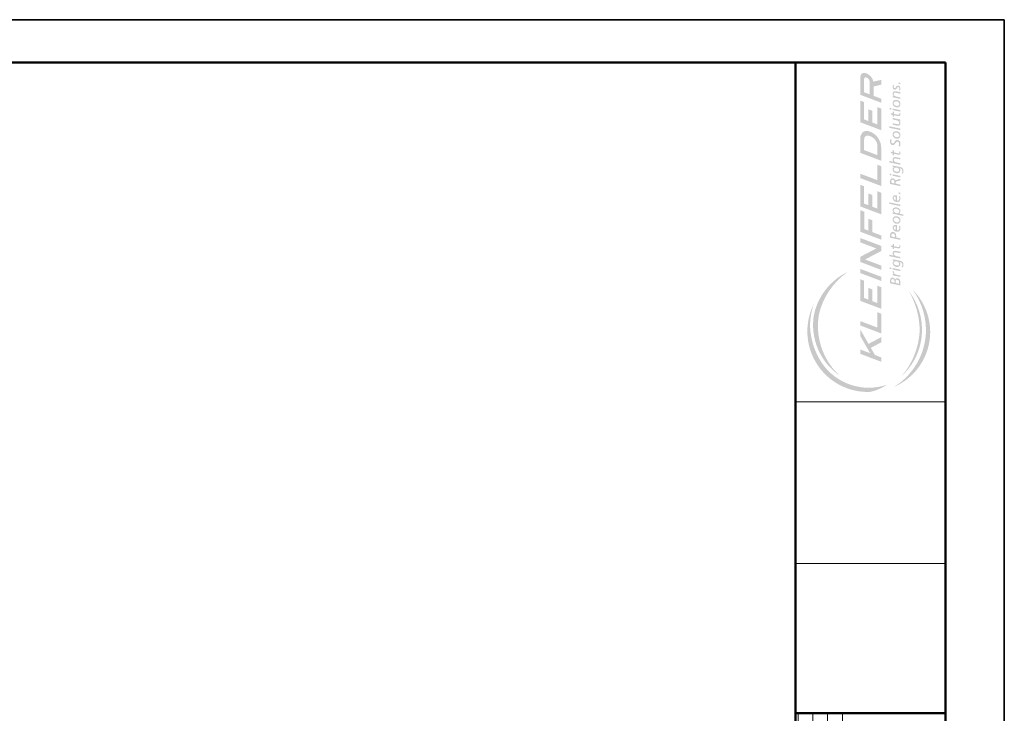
# Paper-space layout 'DETAILS' of a CAD drawing. Header units: feet. Extents: x -0.4 to 48.6, y -25.2 to 23.8.
# Tile 6 of 8: x 24.1 to 35.6, y -9.3 to -1.2. Entities that reach past the tile are written whole.
import ezdxf

# ---------------------------------------------------------------- set-up
doc = ezdxf.new("R2010")
doc.units = ezdxf.units.FT
doc.header["$MEASUREMENT"] = 0
for name, color, linetype, lineweight in [('A-DETL-THIN', 151, 'Continuous', 9), ('G-ANNO-TTLB', 51, 'Continuous', 35), ('G-ANNO-TTLB-WIDE', 5, 'Continuous', 50)]:
    doc.layers.add(name, color=color, linetype=linetype, lineweight=lineweight)

# ---------------------------------------------------------------- blocks, each defined once
blk = doc.blocks.new('*U90')
at = {"true_color": 0x898f4b}
h = blk.add_hatch(color=65, dxfattribs=at)
edge = h.paths.add_edge_path()
edge.add_arc((0.7327669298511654, 0.758181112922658), 0.7086654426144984, 63.08993059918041, 121.3352846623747)
edge.add_arc((0.7253852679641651, 0.7609246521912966), 0.7025002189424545, 120.9374165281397, 182.3515962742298)
edge.add_arc((0.5453490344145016, 0.8374503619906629), 0.5323997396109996, 191.4129201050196, 214.5261812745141)
edge.add_arc((0.7379968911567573, 0.7474485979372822), 0.6658430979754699, 124.72794054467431, 198.5433892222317, ccw=False)
edge.add_arc((0.825083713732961, 0.5968062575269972), 0.8393834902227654, 92.137512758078, 123.7555899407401, ccw=False)
edge.add_arc((0.7923037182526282, 0.6630721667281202), 0.7725349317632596, 70.23844341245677, 89.89077686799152, ccw=False)
at = {"true_color": 0x004153}
h = blk.add_hatch(color=148, dxfattribs=at)
edge = h.paths.add_edge_path()
edge.add_arc((0.8065217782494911, 0.6822840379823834), 0.7174812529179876, 80.67444468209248, 146.0557905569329, ccw=False)
edge.add_arc((0.7769958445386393, 0.6814539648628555), 0.7236662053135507, 25.11431664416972, 78.3776795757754, ccw=False)
edge.add_arc((0.7401138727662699, 0.5137299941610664), 0.8393740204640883, 34.4536144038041, 76.96405903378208)
edge.add_arc((0.7960293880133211, 0.5476099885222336), 0.7951351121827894, 80.34066247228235, 127.7724738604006)
edge.add_arc((0.7121138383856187, 0.6559006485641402), 0.6581362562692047, 127.7724738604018, 139.5470239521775)
h = blk.add_hatch(color=256)
h.paths.add_polyline_path([(0.7543555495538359, 0.8462156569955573), (0.6773776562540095, 0.8462156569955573), (0.4764252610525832, 0.7308018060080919), (0.5201175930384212, 0.8462156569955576), (0.4690350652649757, 0.8462156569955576), (0.376410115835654, 0.6015456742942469), (0.4274926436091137, 0.6015456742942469), (0.4550381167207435, 0.6743073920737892), (0.5395935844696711, 0.7228704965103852), (0.6040388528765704, 0.6015456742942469), (0.664966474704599, 0.6015456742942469), (0.5862787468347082, 0.7496833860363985)])
h.paths.add_polyline_path([(0.8528745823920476, 0.8462156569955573), (0.801452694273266, 0.8462156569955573), (0.7088277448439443, 0.6015456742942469), (0.9402690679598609, 0.6015456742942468), (0.9571934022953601, 0.6451364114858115), (0.7767518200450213, 0.6451364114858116)])
h.paths.add_polyline_path([(1.343383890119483, 0.8462156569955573), (1.089988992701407, 0.8462156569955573), (0.9973640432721, 0.6015456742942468), (1.250758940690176, 0.6015456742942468), (1.267437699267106, 0.6456028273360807), (1.064362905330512, 0.6456028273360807), (1.087486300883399, 0.7066835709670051), (1.224992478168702, 0.7066835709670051), (1.241721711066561, 0.7508740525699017), (1.104215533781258, 0.7508740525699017), (1.123404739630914, 0.801562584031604), (1.326479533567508, 0.801562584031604)])
h.paths.add_polyline_path([(1.46460958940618, 0.8462156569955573), (1.415814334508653, 0.8462156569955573), (1.323189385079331, 0.6015456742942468), (1.371984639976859, 0.6015456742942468)])
h.paths.add_polyline_path([(1.606135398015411, 0.8462156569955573), (1.545807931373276, 0.8462156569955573), (1.453182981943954, 0.6015456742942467), (1.503757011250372, 0.6015456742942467), (1.575015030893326, 0.789774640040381), (1.674040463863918, 0.6015456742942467), (1.734009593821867, 0.6015456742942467), (1.826634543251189, 0.8462156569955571), (1.775552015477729, 0.8462156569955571), (1.704656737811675, 0.6589448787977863)])
h.paths.add_polyline_path([(2.051897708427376, 0.7507284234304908), (1.913136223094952, 0.750728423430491), (1.932206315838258, 0.8011023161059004), (2.135773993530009, 0.8011023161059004), (2.152852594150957, 0.8462156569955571), (1.899827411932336, 0.8462156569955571), (1.807202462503, 0.6015456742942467), (1.856659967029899, 0.6015456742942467), (1.896435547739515, 0.7066133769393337), (2.035197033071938, 0.7066133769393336)])
h.paths.add_polyline_path([(2.348328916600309, 0.7508740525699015), (2.210822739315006, 0.7508740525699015), (2.230011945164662, 0.8015625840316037), (2.433086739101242, 0.8015625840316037), (2.449991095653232, 0.8462156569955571), (2.196596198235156, 0.8462156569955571), (2.103971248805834, 0.6015456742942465), (2.35736614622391, 0.6015456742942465), (2.374044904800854, 0.6456028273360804), (2.170970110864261, 0.6456028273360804), (2.194093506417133, 0.7066835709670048), (2.331599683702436, 0.7066835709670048)])
h.paths.add_polyline_path([(2.580094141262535, 0.8462156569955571), (2.528672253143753, 0.8462156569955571), (2.436047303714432, 0.6015456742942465), (2.667488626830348, 0.6015456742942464), (2.684412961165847, 0.6451364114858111), (2.503971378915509, 0.6451364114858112)])
h.paths.add_polyline_path([(2.997064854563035, 0.8462156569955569), (2.824667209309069, 0.8462156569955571), (2.732042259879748, 0.6015456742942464), (2.887925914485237, 0.6015456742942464, 0.1243377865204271), (2.973790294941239, 0.6240483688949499, 0.2220233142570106), (3.078628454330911, 0.7503975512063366, 0.2343299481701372), (3.06737282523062, 0.8172693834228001, 0.1926023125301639)])
h.paths.add_polyline_path([(2.984402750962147, 0.8011944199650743, -0.3044787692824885), (3.024601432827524, 0.7745099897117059, -0.1811728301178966), (3.025244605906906, 0.7458965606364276, -0.2287647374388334), (2.95192221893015, 0.6565197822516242, -0.1193071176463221), (2.907171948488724, 0.646566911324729), (2.797881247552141, 0.646566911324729), (2.856418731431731, 0.8011944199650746)], flags=16)
h.paths.add_polyline_path([(3.436256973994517, 0.8462156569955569), (3.182862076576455, 0.8462156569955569), (3.090237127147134, 0.6015456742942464), (3.343632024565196, 0.6015456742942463), (3.36031078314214, 0.6456028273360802), (3.157235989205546, 0.6456028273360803), (3.180359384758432, 0.7066835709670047), (3.317865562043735, 0.7066835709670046), (3.334594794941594, 0.7508740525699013), (3.197088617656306, 0.7508740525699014), (3.216277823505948, 0.8015625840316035), (3.419352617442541, 0.8015625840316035)])
h.paths.add_polyline_path([(3.717262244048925, 0.8462156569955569), (3.504965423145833, 0.8462156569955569), (3.412340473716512, 0.6015456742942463), (3.459229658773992, 0.6015456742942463), (3.493316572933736, 0.6915866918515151), (3.602352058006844, 0.6915866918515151), (3.623924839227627, 0.6015456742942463), (3.680014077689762, 0.6015456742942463), (3.659365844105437, 0.6937433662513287, 0.2610453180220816), (3.754286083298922, 0.7716916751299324, 0.1294437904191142), (3.761948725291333, 0.809908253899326, 0.3157426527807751)])
h.paths.add_polyline_path([(3.535481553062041, 0.80296602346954), (3.685253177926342, 0.803117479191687, -0.2769978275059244), (3.707750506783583, 0.7911017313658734, -0.1536981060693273), (3.70740040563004, 0.7747852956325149, -0.299825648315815), (3.65505128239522, 0.7359525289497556), (3.510112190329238, 0.7359525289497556)], flags=16)
h = blk.add_hatch(color=256)
h.paths.add_polyline_path([(1.352175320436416, 0.3971182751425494, 0.2072594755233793), (1.355937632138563, 0.4189307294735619, 0.2735960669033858), (1.33787854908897, 0.4403671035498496, 0.1000206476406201), (1.353304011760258, 0.4460082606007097, 0.2708261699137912), (1.36082863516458, 0.4806073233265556, 0.2622444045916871), (1.334501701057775, 0.4969237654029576), (1.29565159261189, 0.4969237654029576), (1.270409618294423, 0.3779547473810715), (1.319378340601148, 0.3779547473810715, 0.2258733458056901)])
h.paths.add_polyline_path([(1.290835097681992, 0.3918531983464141), (1.299378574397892, 0.4321198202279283), (1.317938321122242, 0.4321198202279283, -0.356757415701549), (1.337502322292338, 0.4219393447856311, -0.2440245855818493), (1.336373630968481, 0.406520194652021, -0.2630844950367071), (1.312294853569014, 0.3918531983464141)], flags=16)
h.paths.add_polyline_path([(1.30224552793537, 0.4456321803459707), (1.310205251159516, 0.4831474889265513), (1.327344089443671, 0.4831474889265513, -0.3573305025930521), (1.34577939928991, 0.4697010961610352, -0.2692466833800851), (1.33975970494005, 0.4527776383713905, -0.1533923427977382), (1.321324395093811, 0.4456321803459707)], flags=16)
h.paths.add_polyline_path([(1.4192721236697, 0.4519140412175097, -0.1925037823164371), (1.434998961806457, 0.4520830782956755), (1.438550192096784, 0.465663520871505), (1.423668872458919, 0.4656635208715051, 0.2203784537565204), (1.403274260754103, 0.4523710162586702), (1.406094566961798, 0.4656635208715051), (1.389294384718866, 0.4656635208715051), (1.370684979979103, 0.3779547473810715), (1.387485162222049, 0.3779547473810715), (1.398167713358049, 0.4283031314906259, -0.1988702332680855)])
h.paths.add_polyline_path([(1.482081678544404, 0.5005481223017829), (1.464605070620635, 0.5005481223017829), (1.460721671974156, 0.4822451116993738), (1.478198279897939, 0.4822451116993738)])
h.paths.add_polyline_path([(1.474680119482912, 0.465663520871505), (1.457203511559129, 0.465663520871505), (1.43859410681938, 0.3779547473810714), (1.456070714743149, 0.3779547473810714)])
h.paths.add_polyline_path([(1.57782273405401, 0.465663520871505), (1.562063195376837, 0.465663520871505), (1.559023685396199, 0.4513378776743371, 0.2551080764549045), (1.54129586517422, 0.4660739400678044, 0.3660787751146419), (1.493438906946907, 0.4420707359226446, 0.2099169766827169), (1.490902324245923, 0.3962618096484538, 0.2334560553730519), (1.514915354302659, 0.3785129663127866, 0.2604577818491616), (1.545494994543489, 0.3875752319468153, -0.1558238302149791), (1.537744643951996, 0.3654971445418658, -0.1557694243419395), (1.520664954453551, 0.3541716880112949, -0.2188340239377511), (1.487012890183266, 0.3619473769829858), (1.482785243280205, 0.347072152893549, 0.2097730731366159), (1.536222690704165, 0.3452127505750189, 0.2563450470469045), (1.558544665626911, 0.374118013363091)])
h.paths.add_polyline_path([(1.518804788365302, 0.4495083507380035, -0.2888002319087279), (1.541803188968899, 0.4528890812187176, -0.269133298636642), (1.554147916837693, 0.4341260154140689, -0.1342786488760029), (1.550089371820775, 0.4091085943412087, -0.2991512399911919), (1.527090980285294, 0.3911907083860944, -0.4182144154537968), (1.505276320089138, 0.4062349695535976, -0.2461307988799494)], flags=16)
h.paths.add_polyline_path([(1.634296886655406, 0.4520283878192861, -0.3356401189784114), (1.655176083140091, 0.4497087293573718, -0.2740590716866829), (1.660418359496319, 0.434326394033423), (1.648750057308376, 0.3779547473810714), (1.665061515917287, 0.3779547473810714), (1.67701340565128, 0.4342857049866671, 0.2532426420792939), (1.667689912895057, 0.4612032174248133, 0.1968354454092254), (1.640971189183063, 0.4671194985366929, 0.2246420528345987), (1.620816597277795, 0.4551965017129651), (1.631559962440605, 0.505659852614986), (1.614083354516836, 0.505659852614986), (1.58689565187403, 0.3779547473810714), (1.604372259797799, 0.3779547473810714), (1.613918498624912, 0.422794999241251, -0.2165910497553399)])
h.paths.add_polyline_path([(1.75783507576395, 0.465663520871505), (1.733978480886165, 0.465663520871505), (1.739384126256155, 0.4911410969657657), (1.721839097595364, 0.4844424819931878), (1.717854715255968, 0.465663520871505), (1.698586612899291, 0.465663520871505), (1.695646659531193, 0.4518071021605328), (1.714914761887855, 0.4518071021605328), (1.704420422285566, 0.3995519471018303, 0.317158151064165), (1.713408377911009, 0.379393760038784, 0.1501457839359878), (1.739225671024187, 0.3779547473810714), (1.742294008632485, 0.3924162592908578, -0.147667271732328), (1.728120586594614, 0.3881836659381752, -0.4376714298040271), (1.7195258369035, 0.3975461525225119), (1.731038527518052, 0.4518071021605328), (1.754895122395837, 0.4518071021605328)])
h.paths.add_polyline_path([(1.832816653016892, 0.4262003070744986), (1.85458423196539, 0.4262003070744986, 0.31503135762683), (1.894983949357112, 0.4501429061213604, 0.2254037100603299), (1.893387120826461, 0.4835029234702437, 0.2253625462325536), (1.867846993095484, 0.4969237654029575), (1.830345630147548, 0.4969237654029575), (1.805103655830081, 0.3779547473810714), (1.822580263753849, 0.3779547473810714)])
h.paths.add_polyline_path([(1.835898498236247, 0.4407254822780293), (1.844684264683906, 0.4821340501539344), (1.85985375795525, 0.4821340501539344, -0.2733875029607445), (1.87805758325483, 0.4732874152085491, -0.2366219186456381), (1.875662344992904, 0.4507813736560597, -0.2209091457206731), (1.85170994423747, 0.4407254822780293)], flags=16)
h.paths.add_polyline_path([(1.95715242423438, 0.4657810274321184, 0.159717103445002), (1.927451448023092, 0.461790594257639, 0.2395731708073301), (1.901103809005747, 0.4257170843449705, 0.2424342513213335), (1.91020572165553, 0.3859723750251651, 0.1883432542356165), (1.938309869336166, 0.3763953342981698, 0.06790470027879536), (1.965136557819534, 0.379906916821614), (1.968010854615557, 0.3949109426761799, -0.05841899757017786), (1.950286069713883, 0.3894839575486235, -0.1745438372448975), (1.923778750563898, 0.3947513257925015, -0.1545963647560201), (1.916752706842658, 0.4087976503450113), (1.917391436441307, 0.4175766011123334), (1.978709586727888, 0.4175766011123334), (1.979987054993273, 0.4234824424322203, 0.1221878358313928), (1.977272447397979, 0.4496596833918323, 0.2601306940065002)])
h.paths.add_polyline_path([(1.952840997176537, 0.4538097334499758, -0.1820850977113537), (1.962421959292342, 0.4451903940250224, -0.1490696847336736), (1.963060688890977, 0.4303459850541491), (1.919467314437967, 0.4303459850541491, -0.2530261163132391), (1.936393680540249, 0.451734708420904, -0.1679336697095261)], flags=16)
h.paths.add_polyline_path([(2.081169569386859, 0.4196481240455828, 0.1803767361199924), (2.074511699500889, 0.4541338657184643, 0.2284414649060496), (2.038438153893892, 0.4668391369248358, 0.2313523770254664), (2.002727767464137, 0.4469947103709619, 0.1778223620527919), (1.994133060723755, 0.415171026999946, 0.2300847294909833), (2.004422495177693, 0.386372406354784, 0.2264102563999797), (2.038196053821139, 0.3765711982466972, 0.2442284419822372), (2.069911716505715, 0.3924225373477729, 0.1638981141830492)])
h.paths.add_polyline_path([(2.044853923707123, 0.39157552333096, -0.2354343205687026), (2.021611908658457, 0.3914545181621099, -0.2824546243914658), (2.010717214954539, 0.4168650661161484, -0.1998573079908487), (2.025243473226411, 0.4483257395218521, -0.1945319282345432), (2.042432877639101, 0.4548598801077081, -0.3085397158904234), (2.062648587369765, 0.4427596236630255, -0.1748650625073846), (2.06434331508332, 0.4173490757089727, -0.1955325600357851)], flags=16)
h.paths.add_polyline_path([(2.113103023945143, 0.3903857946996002, 0.3053112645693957), (2.1549651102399, 0.3779951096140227, 0.2520746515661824), (2.183138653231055, 0.414384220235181, 0.181968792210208), (2.179814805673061, 0.4544122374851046, 0.2598660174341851), (2.149108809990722, 0.4670693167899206, 0.2021821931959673), (2.123467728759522, 0.4523554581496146), (2.126000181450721, 0.4656635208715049), (2.111598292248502, 0.4656635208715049), (2.085731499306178, 0.3435045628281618), (2.103208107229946, 0.3435045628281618)])
h.paths.add_polyline_path([(2.119352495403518, 0.4018853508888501, -0.191300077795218), (2.119510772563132, 0.4281487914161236, -0.1963986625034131), (2.137237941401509, 0.4515643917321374, -0.3859639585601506), (2.162799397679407, 0.4487705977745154, -0.2450867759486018), (2.169210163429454, 0.4234023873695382, -0.1812499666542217), (2.155439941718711, 0.3957150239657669, -0.2753281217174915), (2.134388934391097, 0.3890700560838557, -0.2116633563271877)], flags=16)
h.paths.add_polyline_path([(2.244317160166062, 0.5053447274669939), (2.226840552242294, 0.5053447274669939), (2.200209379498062, 0.3779547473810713), (2.217685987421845, 0.3779547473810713)])
h.paths.add_polyline_path([(2.328521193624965, 0.4234824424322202, 0.1221878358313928), (2.325806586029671, 0.4496596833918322, 0.2601306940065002), (2.305686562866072, 0.4657810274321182, 0.159717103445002), (2.275985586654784, 0.4617905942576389, 0.2395731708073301), (2.249637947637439, 0.4257170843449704, 0.2424342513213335), (2.258739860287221, 0.385972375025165, 0.1883432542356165), (2.286844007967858, 0.3763953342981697, 0.06790470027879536), (2.313670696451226, 0.3799069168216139), (2.316544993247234, 0.3949109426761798, -0.05841899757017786), (2.298820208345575, 0.3894839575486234, -0.1745438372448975), (2.272312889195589, 0.3947513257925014, -0.1545963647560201), (2.265286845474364, 0.4087976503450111), (2.265925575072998, 0.4175766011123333), (2.32724372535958, 0.4175766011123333)])
h.paths.add_polyline_path([(2.268001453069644, 0.430345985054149, -0.2530261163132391), (2.284927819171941, 0.4517347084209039, -0.1679336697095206), (2.301375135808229, 0.4538097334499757, -0.1820850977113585), (2.31095609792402, 0.4451903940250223, -0.1490696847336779), (2.311594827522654, 0.430345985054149)], flags=16)
h.paths.add_polyline_path([(2.361382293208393, 0.3962577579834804), (2.343905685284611, 0.3962577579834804), (2.340022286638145, 0.3779547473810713), (2.357498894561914, 0.3779547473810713)])
h.paths.add_polyline_path([(2.521252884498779, 0.4499154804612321, 0.2257725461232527), (2.526540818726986, 0.4792137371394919, 0.2679844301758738), (2.50184250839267, 0.4969237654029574), (2.460137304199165, 0.4969237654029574), (2.434895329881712, 0.3779547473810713), (2.452371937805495, 0.3779547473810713), (2.463667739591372, 0.4311934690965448), (2.478798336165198, 0.4311934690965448, -0.3802057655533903), (2.491187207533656, 0.4222784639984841), (2.50176307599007, 0.3779547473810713), (2.519590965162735, 0.3779547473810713), (2.505691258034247, 0.4284703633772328, 0.1763522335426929), (2.50010115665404, 0.4346622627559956, 0.168643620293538)])
h.paths.add_polyline_path([(2.466806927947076, 0.4459889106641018), (2.474506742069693, 0.4822792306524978), (2.492849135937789, 0.4822792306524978, -0.2408060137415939), (2.508712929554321, 0.4742300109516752, -0.1624748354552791), (2.508712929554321, 0.4592788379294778, -0.2705967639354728), (2.488316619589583, 0.4459889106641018)], flags=16)
h.paths.add_polyline_path([(2.573313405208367, 0.4656635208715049), (2.555836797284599, 0.4656635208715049), (2.537227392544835, 0.3779547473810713), (2.554704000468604, 0.3779547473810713)])
h.paths.add_polyline_path([(2.580714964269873, 0.5005481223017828), (2.563238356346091, 0.5005481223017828), (2.559354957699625, 0.4822451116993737), (2.576831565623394, 0.4822451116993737)])
h.paths.add_polyline_path([(2.676456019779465, 0.4656635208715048), (2.660696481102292, 0.4656635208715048), (2.657656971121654, 0.4513378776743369, 0.2551080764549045), (2.63992915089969, 0.4660739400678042, 0.3660787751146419), (2.592072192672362, 0.4420707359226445, 0.2099169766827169), (2.589535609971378, 0.3962618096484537, 0.2334560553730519), (2.613548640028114, 0.3785129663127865, 0.2604577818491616), (2.644128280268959, 0.3875752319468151, -0.1558238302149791), (2.636377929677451, 0.3654971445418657, -0.1557694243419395), (2.61929824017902, 0.3541716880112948, -0.2188340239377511), (2.585646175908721, 0.3619473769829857), (2.58141852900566, 0.3470721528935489, 0.2097730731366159), (2.63485597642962, 0.3452127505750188, 0.2563450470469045), (2.657177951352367, 0.3741180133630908)])
h.paths.add_polyline_path([(2.617438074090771, 0.4495083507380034, -0.2888002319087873), (2.640436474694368, 0.4528890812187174, -0.2691332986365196), (2.652781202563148, 0.4341260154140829, -0.1342786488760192), (2.64872265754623, 0.4091085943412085, -0.2991512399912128), (2.625724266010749, 0.3911907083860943, -0.4182144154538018), (2.603909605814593, 0.4062349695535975, -0.2461307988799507)], flags=16)
h.paths.add_polyline_path([(2.732930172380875, 0.4520283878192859, -0.3356401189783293), (2.753809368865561, 0.4497087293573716, -0.2740590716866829), (2.759051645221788, 0.4343263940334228), (2.747383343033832, 0.3779547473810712), (2.763694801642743, 0.3779547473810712), (2.775646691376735, 0.4342857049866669, 0.2532426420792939), (2.766323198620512, 0.4612032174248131, 0.1968354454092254), (2.739604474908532, 0.4671194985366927, 0.2246420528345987), (2.71944988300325, 0.4551965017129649), (2.73019324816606, 0.5056598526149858), (2.712716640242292, 0.5056598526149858), (2.6855289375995, 0.3779547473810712), (2.703005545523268, 0.3779547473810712), (2.712551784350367, 0.4227949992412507, -0.2165910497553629)])
h.paths.add_polyline_path([(2.856468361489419, 0.4656635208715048), (2.83261176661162, 0.4656635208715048), (2.838017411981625, 0.4911410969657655), (2.820472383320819, 0.4844424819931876), (2.816488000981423, 0.4656635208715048), (2.797219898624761, 0.4656635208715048), (2.794279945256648, 0.4518071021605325), (2.813548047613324, 0.4518071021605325), (2.803053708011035, 0.3995519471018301, 0.317158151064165), (2.812041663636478, 0.3793937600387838, 0.1501457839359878), (2.837858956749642, 0.3779547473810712), (2.840927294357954, 0.3924162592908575, -0.147667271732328), (2.826753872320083, 0.388183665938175, -0.4376714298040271), (2.81815912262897, 0.3975461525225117), (2.829671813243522, 0.4518071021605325), (2.853528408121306, 0.4518071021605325)])
h.paths.add_polyline_path([(2.973493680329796, 0.4233525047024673, 0.1932199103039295), (2.951052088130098, 0.44625224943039, -0.1749355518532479), (2.934688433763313, 0.4602725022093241, -0.2006478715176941), (2.93671441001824, 0.4750716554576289, -0.2454090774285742), (2.959155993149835, 0.4845742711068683, -0.1739017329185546), (2.978636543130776, 0.4775641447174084), (2.983467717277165, 0.4932979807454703, 0.1300348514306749), (2.957285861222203, 0.4989060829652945, 0.08121727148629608), (2.933129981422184, 0.4937653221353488, 0.2038675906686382), (2.916610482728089, 0.4735138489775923, 0.1696507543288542), (2.91879230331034, 0.4513930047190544, 0.1494978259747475), (2.941545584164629, 0.4323877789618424, -0.3028418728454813), (2.956350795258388, 0.4108900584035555, -0.3488423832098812), (2.938272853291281, 0.3918848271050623, -0.217435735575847), (2.905389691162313, 0.4002969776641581), (2.900090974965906, 0.3836284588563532, 0.1265680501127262), (2.933909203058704, 0.3759952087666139, 0.2452014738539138), (2.969130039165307, 0.3932868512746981, 0.2060998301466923)])
h.paths.add_polyline_path([(3.07819606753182, 0.4196481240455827, 0.1803767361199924), (3.07153819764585, 0.4541338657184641, 0.2284414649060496), (3.035464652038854, 0.4668391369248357, 0.2313523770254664), (2.999754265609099, 0.4469947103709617, 0.1778223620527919), (2.991159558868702, 0.4151710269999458, 0.2300847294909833), (3.001448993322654, 0.3863724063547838, 0.2264102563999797), (3.0352225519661, 0.376571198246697, 0.2442284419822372), (3.066938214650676, 0.3924225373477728, 0.1638981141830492)])
h.paths.add_polyline_path([(3.007743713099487, 0.4168650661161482, -0.1998573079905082), (3.022269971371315, 0.4483257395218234, -0.1945319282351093), (3.039459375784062, 0.4548598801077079, -0.3085397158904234), (3.059675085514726, 0.4427596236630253, -0.1748650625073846), (3.061369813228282, 0.4173490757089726, -0.1955325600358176), (3.041880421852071, 0.3915755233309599, -0.2354343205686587), (3.018638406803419, 0.3914545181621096, -0.2824546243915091)], flags=16)
h.paths.add_polyline_path([(3.135633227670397, 0.5053447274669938), (3.118156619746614, 0.5053447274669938), (3.091525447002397, 0.3779547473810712), (3.109002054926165, 0.3779547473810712)])
h.paths.add_polyline_path([(3.201351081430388, 0.3907841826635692), (3.198953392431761, 0.3779547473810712), (3.214610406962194, 0.3779547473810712), (3.233219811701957, 0.4656635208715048), (3.215743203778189, 0.4656635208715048), (3.20514195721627, 0.415698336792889, -0.1760819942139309), (3.188727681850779, 0.3931208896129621, -0.2363962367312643), (3.16862376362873, 0.3892263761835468, -0.3350716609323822), (3.159145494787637, 0.4060116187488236), (3.171801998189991, 0.4656635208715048), (3.154325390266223, 0.4656635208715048), (3.142948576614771, 0.4120429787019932, 0.2233087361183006), (3.149610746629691, 0.3843971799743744, 0.2025039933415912), (3.171740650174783, 0.3759850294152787, 0.2646834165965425)])
h.paths.add_polyline_path([(3.281745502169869, 0.4518071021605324), (3.305602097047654, 0.4518071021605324), (3.308542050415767, 0.4656635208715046), (3.284685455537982, 0.4656635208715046), (3.290091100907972, 0.4911410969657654), (3.272546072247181, 0.4844424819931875), (3.26856168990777, 0.4656635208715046), (3.249293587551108, 0.4656635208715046), (3.246353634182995, 0.4518071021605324), (3.265621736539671, 0.4518071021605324), (3.255127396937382, 0.39955194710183, 0.317158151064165), (3.264115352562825, 0.3793937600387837, 0.1501457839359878), (3.289932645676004, 0.377954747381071), (3.293000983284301, 0.3924162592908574, -0.147667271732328), (3.27882756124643, 0.3881836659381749, -0.4376714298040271), (3.270232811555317, 0.3975461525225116)])
h.paths.add_polyline_path([(3.343659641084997, 0.4656635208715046), (3.326183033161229, 0.4656635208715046), (3.307573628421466, 0.377954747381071), (3.325050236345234, 0.377954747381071)])
h.paths.add_polyline_path([(3.351061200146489, 0.5005481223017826), (3.333584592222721, 0.5005481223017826), (3.329701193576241, 0.4822451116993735), (3.347177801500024, 0.4822451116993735)])
h.paths.add_polyline_path([(3.438100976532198, 0.454133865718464, 0.2284414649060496), (3.402027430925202, 0.4668391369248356, 0.2313523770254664), (3.366317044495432, 0.4469947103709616, 0.1778223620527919), (3.35772233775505, 0.4151710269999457, 0.2300847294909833), (3.368011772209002, 0.3863724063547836, 0.2264102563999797), (3.401785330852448, 0.3765711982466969, 0.2442284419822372), (3.43350099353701, 0.3924225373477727, 0.1638981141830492), (3.444758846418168, 0.4196481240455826, 0.1803767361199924)])
h.paths.add_polyline_path([(3.388832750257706, 0.4483257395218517, -0.1945319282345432), (3.40602215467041, 0.4548598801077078, -0.3085397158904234), (3.42623786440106, 0.4427596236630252, -0.1748650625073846), (3.42793259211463, 0.4173490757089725, -0.1955325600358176), (3.408443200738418, 0.3915755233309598, -0.2354343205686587), (3.385201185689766, 0.3914545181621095, -0.2824546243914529), (3.374306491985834, 0.416865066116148, -0.1998573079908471)], flags=16)
h.paths.add_polyline_path([(3.484864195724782, 0.4279199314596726, -0.1760819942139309), (3.501278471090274, 0.4504973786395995, -0.2363962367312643), (3.521382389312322, 0.4543918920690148, -0.3350716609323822), (3.530860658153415, 0.4376066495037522), (3.518204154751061, 0.377954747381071), (3.535680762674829, 0.377954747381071), (3.547057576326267, 0.4315752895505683, 0.2233087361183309), (3.540395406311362, 0.4592210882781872, 0.2025039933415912), (3.518265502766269, 0.4676332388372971, 0.2646834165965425), (3.488655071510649, 0.4528340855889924), (3.491052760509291, 0.4656635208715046), (3.475395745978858, 0.4656635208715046), (3.456786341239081, 0.377954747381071), (3.474262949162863, 0.377954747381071)])
h.paths.add_polyline_path([(3.582775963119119, 0.4406474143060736, -0.3329203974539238), (3.58704334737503, 0.4519131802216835, -0.3699792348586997), (3.615767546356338, 0.4481208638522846), (3.619921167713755, 0.462237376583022, 0.09501749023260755), (3.601407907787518, 0.4666265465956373, 0.1762576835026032), (3.578147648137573, 0.4612883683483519, 0.2131612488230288), (3.5666361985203, 0.4478836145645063, 0.2356400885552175), (3.569484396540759, 0.4298524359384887, 0.1027468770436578), (3.581114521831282, 0.4194133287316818, -0.07515697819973), (3.593534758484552, 0.4096194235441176, -0.3575012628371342), (3.594524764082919, 0.3965184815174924, -0.2475338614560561), (3.580402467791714, 0.3888077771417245, -0.1825645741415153), (3.557972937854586, 0.3947390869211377), (3.555006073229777, 0.3812157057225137, 0.05752245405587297), (3.574706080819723, 0.3769451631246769, 0.1471989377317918), (3.596898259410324, 0.3801480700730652, 0.1411622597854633), (3.610664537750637, 0.3924851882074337, 0.1939141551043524), (3.6107832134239, 0.4132447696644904, 0.1821218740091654), (3.595948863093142, 0.4279544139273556, -0.1895144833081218)])
h.paths.add_polyline_path([(3.650063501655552, 0.3962577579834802), (3.632586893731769, 0.3962577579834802), (3.628703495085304, 0.377954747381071), (3.646180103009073, 0.377954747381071)])
h = blk.add_hatch(color=148, dxfattribs=at)
edge = h.paths.add_edge_path()
edge.add_arc((0.7295702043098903, 0.7314389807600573), 0.7057136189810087, 203.3176004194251, 235.0703986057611)
edge.add_arc((0.7251595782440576, 0.726370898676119), 0.6990334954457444, 235.1289415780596, 315.2058163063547)
edge.add_arc((0.7458125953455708, 0.8780017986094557), 0.800584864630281, 267.0055250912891, 306.42921555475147, ccw=False)
edge.add_arc((0.7529547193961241, 0.8655100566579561), 0.7885217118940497, 211.620285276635, 266.4398447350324, ccw=False)
at = {"true_color": 0x898f4b}
h = blk.add_hatch(color=65, dxfattribs=at)
edge = h.paths.add_edge_path()
edge.add_arc((0.7830244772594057, 1.03477596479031), 0.8846940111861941, 229.4475636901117, 267.9720517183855)
edge.add_arc((0.7308431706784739, 1.09325171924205), 0.9428467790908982, 271.2686337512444, 300.3182050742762)
edge.add_arc((0.7526493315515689, 0.863503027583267), 0.7399178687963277, 266.31548322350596, 307.86312284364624, ccw=False)
edge.add_arc((0.7526901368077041, 0.8641366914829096), 0.7405528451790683, 222.6314130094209, 266.3154832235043, ccw=False)
blk = doc.blocks.new('KLF 24x36 - Kleinfelder-240096-WALL SECTIONS')
at = {"layer": 'G-ANNO-TTLB'}
for p, q in [((42.2, 24.0125), (6.199999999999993, 24.0125)), ((42.2, 0.01249999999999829), (42.2, 24.0125))]:
    blk.add_line(p, q, dxfattribs=at)
at = {"layer": 'G-ANNO-TTLB', "lineweight": 13}
for p, q in [((39.76253333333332, 19.55053190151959), (41.51249999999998, 19.55053190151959)), ((39.76253333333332, 17.6662377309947), (41.51249999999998, 17.6662377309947))]:
    blk.add_line(p, q, dxfattribs=at)
at = {"layer": 'G-ANNO-TTLB-WIDE'}
for p, q in [((8.012499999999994, 23.5125), (41.51249999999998, 23.5125)), ((39.76253333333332, 23.5125), (39.76253333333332, 0.5125333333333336)), ((41.51249999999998, 23.5125), (41.51249999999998, 0.5125333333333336)), ((39.76253333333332, 15.9162377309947), (41.51249999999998, 15.9162377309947))]:
    blk.add_line(p, q, dxfattribs=at)
at = {"xscale": 0.996, "yscale": 0.996, "zscale": 0.996, "rotation": 90}
blk.add_blockref('*U90', (41.36271411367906, 19.64475874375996), dxfattribs=at)

psp = doc.layouts.new('DETAILS')

# ---------------------------------------------------------------- linework, layer by layer
at = {"layer": 'A-DETL-THIN'}
for p, q in [((33.19969739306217, -9.2940187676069), (33.19969739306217, -15.58365331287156)), ((33.37190259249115, -9.2940187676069), (33.37190259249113, -15.58365331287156)), ((33.54410779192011, -9.2940187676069), (33.54410779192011, -15.58365331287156)), ((33.7163129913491, -9.2940187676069), (33.71631299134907, -15.58365331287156))]:
    psp.add_line(p, q, dxfattribs=at)

# ---------------------------------------------------------------- block references
at = {"layer": 'G-ANNO-TTLB'}
psp.add_blockref('KLF 24x36 - Kleinfelder-240096-WALL SECTIONS', (-6.593701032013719, -25.2102564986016), dxfattribs=at)

doc.saveas('drawing.dxf')
